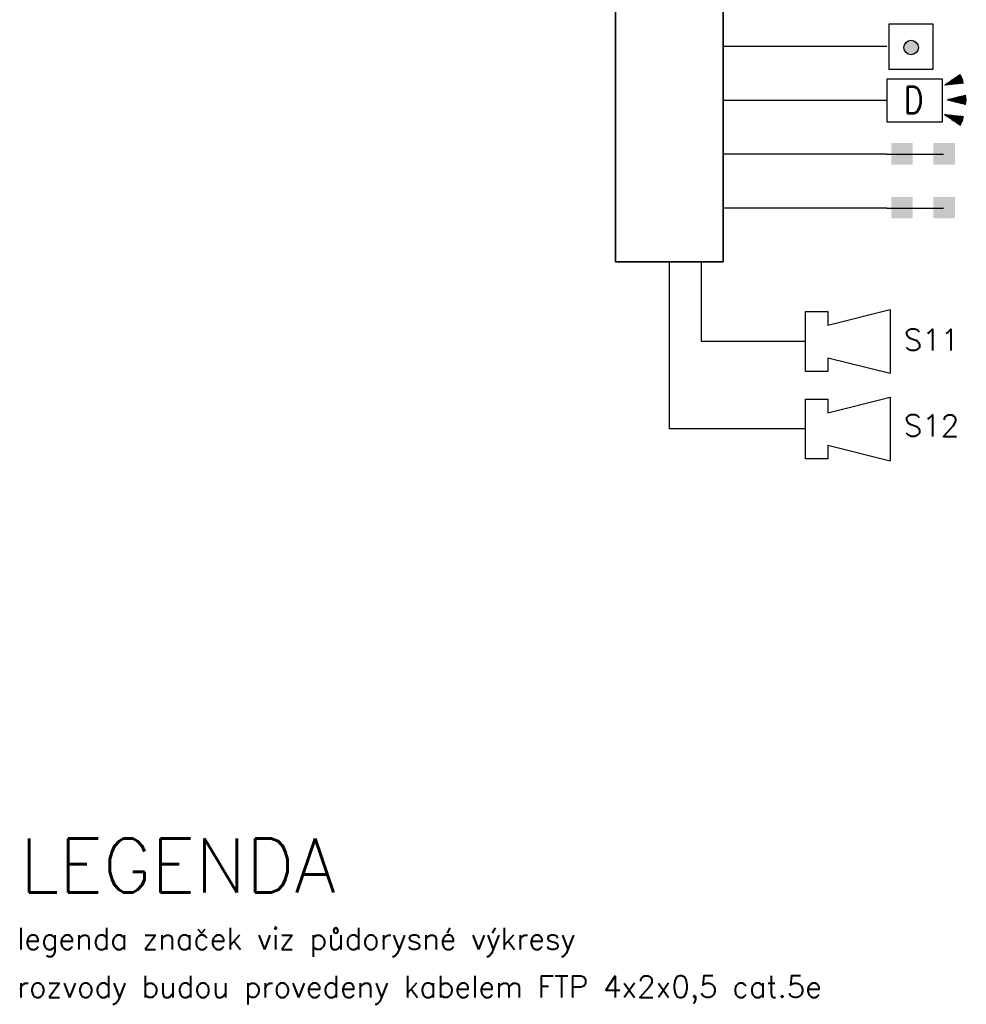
# Model space of a CAD drawing. Header units: millimetres. Extents: x 25 to 415, y 5 to 288.
# Tile 1 of 4: x 25 to 113, y 105 to 196. Entities that reach past the tile are written whole.
import ezdxf
from ezdxf.enums import TextEntityAlignment as Align

# ---------------------------------------------------------------- set-up
doc = ezdxf.new("R2010")
doc.units = ezdxf.units.MM
doc.header["$LTSCALE"] = 0.5
doc.layers.add('_schéma', color=7, linetype='Continuous')
doc.styles.add('A', font='ROMANS.SHX', dxfattribs={"width": 0.8, "height": 0.15})
doc.styles.get("Standard").update_dxf_attribs({"font": 'romans.shx'})

msp = doc.modelspace()

# ---------------------------------------------------------------- hatches: boundary and pattern name
at = {"layer": '_schéma', "linetype": 'Continuous'}
h = msp.add_hatch(color=256, dxfattribs=at)
edge = h.paths.add_edge_path()
edge.add_arc((108.098, 193.882), 0.673, 0, 360)
at = {"layer": '_schéma'}
for points in [[(106.251, 183.007), (108.251, 183.007), (108.251, 185.007), (106.251, 185.007)], [(106.251, 183.007), (108.251, 183.007), (108.251, 185.007), (106.251, 185.007)], [(110.164, 183.007), (112.164, 183.007), (112.164, 185.007), (110.164, 185.007)], [(110.164, 183.007), (112.164, 183.007), (112.164, 185.007), (110.164, 185.007)], [(106.251, 178.007), (108.251, 178.007), (108.251, 180.007), (106.251, 180.007)], [(106.251, 178.007), (108.251, 178.007), (108.251, 180.007), (106.251, 180.007)], [(110.164, 178.007), (112.164, 178.007), (112.164, 180.007), (110.164, 180.007)], [(110.164, 178.007), (112.164, 178.007), (112.164, 180.007), (110.164, 180.007)]]:
    msp.add_hatch(color=256, dxfattribs=at).paths.add_polyline_path(points)

# ---------------------------------------------------------------- linework, layer by layer
at = {"layer": '_schéma', "linetype": 'Continuous', "lineweight": -3, "ltscale": 0.5}
for p, q in [((105.843, 193.968), (90.652, 193.968)), ((105.843, 188.968), (90.652, 188.968)), ((105.843, 183.968), (90.652, 183.968)), ((105.843, 178.968), (90.652, 178.968)), ((98.281, 158.462), (85.652, 158.462))]:
    msp.add_line(p, q, dxfattribs=at)
at = {"layer": '_schéma', "linetype": 'Continuous'}
for p, q in [((112.771, 191.13), (111.708, 190.743)), ((112.771, 191.13), (111.708, 190.743)), ((112.771, 191.13), (111.708, 190.743)), ((112.751, 191.169), (111.859, 190.844)), ((112.751, 191.169), (111.859, 190.844)), ((112.751, 191.169), (111.859, 190.844)), ((112.731, 191.209), (112.01, 190.947)), ((112.731, 191.209), (112.01, 190.947)), ((112.731, 191.209), (112.01, 190.947)), ((112.709, 191.248), (112.16, 191.048)), ((112.709, 191.248), (112.16, 191.048)), ((112.709, 191.248), (112.16, 191.048)), ((112.487, 190.507), (112.265, 191.119)), ((112.487, 190.507), (112.265, 191.119)), ((112.487, 190.507), (112.265, 191.119)), ((112.532, 190.512), (112.302, 191.144)), ((112.532, 190.512), (112.302, 191.144)), ((112.532, 190.512), (112.302, 191.144)), ((112.687, 191.286), (112.311, 191.15)), ((112.687, 191.286), (112.311, 191.15)), ((112.687, 191.286), (112.311, 191.15)), ((112.578, 190.517), (112.34, 191.169)), ((112.578, 190.517), (112.34, 191.169)), ((112.578, 190.517), (112.34, 191.169)), ((112.623, 190.522), (112.378, 191.195)), ((112.623, 190.522), (112.378, 191.195)), ((112.623, 190.522), (112.378, 191.195)), ((112.668, 190.526), (112.415, 191.22)), ((112.668, 190.526), (112.415, 191.22)), ((112.668, 190.526), (112.415, 191.22)), ((112.713, 190.531), (112.453, 191.246)), ((112.713, 190.531), (112.453, 191.246)), ((112.713, 190.531), (112.453, 191.246)), ((112.663, 191.324), (112.462, 191.252)), ((112.663, 191.324), (112.462, 191.252)), ((112.663, 191.324), (112.462, 191.252)), ((112.759, 190.536), (112.491, 191.271)), ((112.759, 190.536), (112.491, 191.271)), ((112.759, 190.536), (112.491, 191.271)), ((112.803, 190.54), (112.529, 191.297)), ((112.803, 190.54), (112.529, 191.297)), ((112.803, 190.54), (112.529, 191.297)), ((112.849, 190.545), (112.566, 191.322)), ((112.849, 190.545), (112.566, 191.322)), ((112.849, 190.545), (112.566, 191.322)), ((112.894, 190.55), (112.603, 191.347)), ((112.894, 190.55), (112.603, 191.347)), ((112.894, 190.55), (112.603, 191.347)), ((112.639, 191.363), (112.612, 191.353)), ((112.639, 191.363), (112.612, 191.353)), ((112.639, 191.363), (112.612, 191.353)), ((112.927, 190.589), (112.653, 191.339)), ((112.927, 190.589), (112.653, 191.339)), ((112.927, 190.589), (112.653, 191.339)), ((105.843, 190.955), (105.843, 186.981)), ((111.007, 190.955), (105.843, 190.955)), ((105.843, 190.955), (105.843, 186.981)), ((111.007, 190.955), (105.843, 190.955)), ((105.843, 190.955), (105.843, 186.981)), ((111.007, 190.955), (105.843, 190.955)), ((111.007, 186.981), (111.007, 190.955)), ((111.007, 186.981), (111.007, 190.955)), ((111.007, 186.981), (111.007, 190.955)), ((111.221, 190.376), (111.21, 190.406)), ((111.221, 190.376), (111.21, 190.406)), ((111.221, 190.376), (111.21, 190.406)), ((112.838, 190.967), (111.212, 190.374)), ((112.838, 190.967), (111.212, 190.374)), ((112.838, 190.967), (111.212, 190.374)), ((111.267, 190.38), (111.247, 190.431)), ((111.267, 190.38), (111.247, 190.431)), ((111.267, 190.38), (111.247, 190.431)), ((112.823, 191.008), (111.256, 190.437)), ((112.823, 191.008), (111.256, 190.437)), ((112.823, 191.008), (111.256, 190.437)), ((111.311, 190.384), (111.286, 190.457)), ((111.311, 190.384), (111.286, 190.457)), ((111.311, 190.384), (111.286, 190.457)), ((111.357, 190.39), (111.323, 190.482)), ((111.357, 190.39), (111.323, 190.482)), ((111.357, 190.39), (111.323, 190.482)), ((111.402, 190.394), (111.361, 190.508)), ((111.402, 190.394), (111.361, 190.508)), ((111.402, 190.394), (111.361, 190.508)), ((112.853, 190.925), (111.393, 190.393)), ((112.853, 190.925), (111.393, 190.393)), ((112.853, 190.925), (111.393, 190.393)), ((111.447, 190.399), (111.398, 190.534)), ((111.447, 190.399), (111.398, 190.534)), ((111.447, 190.399), (111.398, 190.534)), ((112.806, 191.049), (111.407, 190.539)), ((112.806, 191.049), (111.407, 190.539)), ((112.806, 191.049), (111.407, 190.539)), ((111.492, 190.403), (111.436, 190.559)), ((111.492, 190.403), (111.436, 190.559)), ((111.492, 190.403), (111.436, 190.559)), ((111.538, 190.409), (111.474, 190.584)), ((111.538, 190.409), (111.474, 190.584)), ((111.538, 190.409), (111.474, 190.584)), ((111.583, 190.413), (111.511, 190.609)), ((111.583, 190.413), (111.511, 190.609)), ((111.583, 190.413), (111.511, 190.609)), ((111.628, 190.417), (111.549, 190.635)), ((111.628, 190.417), (111.549, 190.635)), ((111.628, 190.417), (111.549, 190.635)), ((112.789, 191.089), (111.558, 190.641)), ((112.789, 191.089), (111.558, 190.641)), ((112.789, 191.089), (111.558, 190.641)), ((112.866, 190.882), (111.574, 190.412)), ((112.866, 190.882), (111.574, 190.412)), ((112.866, 190.882), (111.574, 190.412)), ((111.673, 190.423), (111.587, 190.661)), ((111.673, 190.423), (111.587, 190.661)), ((111.673, 190.423), (111.587, 190.661)), ((111.719, 190.427), (111.624, 190.686)), ((111.719, 190.427), (111.624, 190.686)), ((111.719, 190.427), (111.624, 190.686)), ((111.763, 190.432), (111.662, 190.711)), ((111.763, 190.432), (111.662, 190.711)), ((111.763, 190.432), (111.662, 190.711)), ((111.809, 190.437), (111.699, 190.737)), ((111.809, 190.437), (111.699, 190.737)), ((111.809, 190.437), (111.699, 190.737)), ((111.854, 190.442), (111.738, 190.762)), ((111.854, 190.442), (111.738, 190.762)), ((111.854, 190.442), (111.738, 190.762)), ((112.878, 190.84), (111.755, 190.431)), ((112.878, 190.84), (111.755, 190.431)), ((112.878, 190.84), (111.755, 190.431)), ((111.899, 190.446), (111.775, 190.788)), ((111.899, 190.446), (111.775, 190.788)), ((111.899, 190.446), (111.775, 190.788)), ((111.945, 190.451), (111.813, 190.813)), ((111.945, 190.451), (111.813, 190.813)), ((111.945, 190.451), (111.813, 190.813)), ((111.99, 190.456), (111.85, 190.839)), ((111.99, 190.456), (111.85, 190.839)), ((111.99, 190.456), (111.85, 190.839)), ((112.035, 190.46), (111.888, 190.864)), ((112.035, 190.46), (111.888, 190.864)), ((112.035, 190.46), (111.888, 190.864)), ((112.08, 190.465), (111.926, 190.889)), ((112.08, 190.465), (111.926, 190.889)), ((112.08, 190.465), (111.926, 190.889)), ((112.889, 190.797), (111.935, 190.45)), ((112.889, 190.797), (111.935, 190.45)), ((112.889, 190.797), (111.935, 190.45)), ((112.126, 190.47), (111.963, 190.915)), ((112.126, 190.47), (111.963, 190.915)), ((112.126, 190.47), (111.963, 190.915)), ((112.171, 190.475), (112.001, 190.94)), ((112.171, 190.475), (112.001, 190.94)), ((112.171, 190.475), (112.001, 190.94)), ((112.216, 190.479), (112.039, 190.966)), ((112.216, 190.479), (112.039, 190.966)), ((112.216, 190.479), (112.039, 190.966)), ((112.261, 190.484), (112.076, 190.991)), ((112.261, 190.484), (112.076, 190.991)), ((112.261, 190.484), (112.076, 190.991)), ((112.307, 190.489), (112.114, 191.016)), ((112.307, 190.489), (112.114, 191.016)), ((112.307, 190.489), (112.114, 191.016)), ((112.899, 190.753), (112.116, 190.469)), ((112.899, 190.753), (112.116, 190.469)), ((112.899, 190.753), (112.116, 190.469)), ((112.351, 190.493), (112.151, 191.042)), ((112.351, 190.493), (112.151, 191.042)), ((112.351, 190.493), (112.151, 191.042)), ((112.397, 190.498), (112.19, 191.068)), ((112.397, 190.498), (112.19, 191.068)), ((112.397, 190.498), (112.19, 191.068)), ((112.442, 190.503), (112.227, 191.093)), ((112.442, 190.503), (112.227, 191.093)), ((112.442, 190.503), (112.227, 191.093)), ((112.908, 190.71), (112.297, 190.487)), ((112.908, 190.71), (112.297, 190.487)), ((112.908, 190.71), (112.297, 190.487)), ((112.916, 190.666), (112.478, 190.506)), ((112.916, 190.666), (112.478, 190.506)), ((112.916, 190.666), (112.478, 190.506)), ((112.922, 190.622), (112.659, 190.526)), ((112.922, 190.622), (112.659, 190.526)), ((112.922, 190.622), (112.659, 190.526)), ((112.858, 190.907), (112.806, 191.051)), ((112.858, 190.907), (112.806, 191.051)), ((112.858, 190.907), (112.806, 191.051)), ((112.928, 190.577), (112.839, 190.545)), ((112.928, 190.577), (112.839, 190.545)), ((112.928, 190.577), (112.839, 190.545)), ((112.451, 188.753), (112.451, 189.271)), ((112.451, 188.753), (112.451, 189.271)), ((112.451, 188.753), (112.451, 189.271)), ((112.495, 188.742), (112.495, 189.282)), ((112.495, 188.742), (112.495, 189.282)), ((112.495, 188.742), (112.495, 189.282)), ((112.54, 188.731), (112.54, 189.293)), ((112.54, 188.731), (112.54, 189.293)), ((112.54, 188.731), (112.54, 189.293)), ((112.584, 188.72), (112.584, 189.304)), ((112.584, 188.72), (112.584, 189.304)), ((112.584, 188.72), (112.584, 189.304)), ((113.178, 189.306), (112.594, 189.306)), ((113.178, 189.306), (112.594, 189.306)), ((113.178, 189.306), (112.594, 189.306)), ((112.628, 188.709), (112.628, 189.315)), ((112.628, 188.709), (112.628, 189.315)), ((112.628, 188.709), (112.628, 189.315)), ((112.672, 188.698), (112.672, 189.326)), ((112.672, 188.698), (112.672, 189.326)), ((112.672, 188.698), (112.672, 189.326)), ((112.716, 188.687), (112.716, 189.337)), ((112.716, 188.687), (112.716, 189.337)), ((112.716, 188.687), (112.716, 189.337)), ((112.76, 188.676), (112.76, 189.348)), ((112.76, 188.676), (112.76, 189.348)), ((112.76, 188.676), (112.76, 189.348)), ((113.17, 189.35), (112.77, 189.35)), ((113.17, 189.35), (112.77, 189.35)), ((113.17, 189.35), (112.77, 189.35)), ((112.804, 188.664), (112.804, 189.359)), ((112.804, 188.664), (112.804, 189.359)), ((112.804, 188.664), (112.804, 189.359)), ((112.848, 188.653), (112.848, 189.37)), ((112.848, 188.653), (112.848, 189.37)), ((112.848, 188.653), (112.848, 189.37)), ((112.892, 188.642), (112.892, 189.381)), ((112.892, 188.642), (112.892, 189.381)), ((112.892, 188.642), (112.892, 189.381)), ((112.936, 188.631), (112.936, 189.392)), ((112.936, 188.631), (112.936, 189.392)), ((112.936, 188.631), (112.936, 189.392)), ((113.161, 189.394), (112.947, 189.394)), ((113.161, 189.394), (112.947, 189.394)), ((113.161, 189.394), (112.947, 189.394)), ((112.981, 188.62), (112.981, 189.403)), ((112.981, 188.62), (112.981, 189.403)), ((112.981, 188.62), (112.981, 189.403)), ((113.025, 188.609), (113.025, 189.414)), ((113.025, 188.609), (113.025, 189.414)), ((113.025, 188.609), (113.025, 189.414)), ((113.069, 188.598), (113.069, 189.425)), ((113.069, 188.598), (113.069, 189.425)), ((113.069, 188.598), (113.069, 189.425)), ((113.113, 188.587), (113.113, 189.436)), ((113.113, 188.587), (113.113, 189.436)), ((113.113, 188.587), (113.113, 189.436)), ((113.15, 189.438), (113.123, 189.438)), ((113.15, 189.438), (113.123, 189.438)), ((113.15, 189.438), (113.123, 189.438)), ((113.157, 188.612), (113.157, 189.411)), ((113.157, 188.612), (113.157, 189.411)), ((113.157, 188.612), (113.157, 189.411)), ((113.202, 188.997), (111.472, 188.997)), ((113.202, 188.997), (111.472, 188.997)), ((113.202, 188.997), (111.472, 188.997)), ((111.481, 188.995), (111.481, 189.028)), ((111.481, 188.995), (111.481, 189.028)), ((111.481, 188.995), (111.481, 189.028)), ((111.525, 188.984), (111.525, 189.039)), ((111.525, 188.984), (111.525, 189.039)), ((111.525, 188.984), (111.525, 189.039)), ((113.202, 189.042), (111.536, 189.042)), ((113.202, 189.042), (111.536, 189.042)), ((113.202, 189.042), (111.536, 189.042)), ((111.569, 188.973), (111.569, 189.05)), ((111.569, 188.973), (111.569, 189.05)), ((111.569, 188.973), (111.569, 189.05)), ((111.613, 188.962), (111.613, 189.061)), ((111.613, 188.962), (111.613, 189.061)), ((111.613, 188.962), (111.613, 189.061)), ((113.202, 188.953), (111.648, 188.953)), ((113.202, 188.953), (111.648, 188.953)), ((113.202, 188.953), (111.648, 188.953)), ((111.658, 188.951), (111.658, 189.072)), ((111.658, 188.951), (111.658, 189.072)), ((111.658, 188.951), (111.658, 189.072)), ((111.702, 188.94), (111.702, 189.083)), ((111.702, 188.94), (111.702, 189.083)), ((111.702, 188.94), (111.702, 189.083)), ((113.201, 189.086), (111.712, 189.086)), ((113.201, 189.086), (111.712, 189.086)), ((113.201, 189.086), (111.712, 189.086)), ((111.746, 188.929), (111.746, 189.094)), ((111.746, 188.929), (111.746, 189.094)), ((111.746, 188.929), (111.746, 189.094)), ((111.79, 188.918), (111.79, 189.105)), ((111.79, 188.918), (111.79, 189.105)), ((111.79, 188.918), (111.79, 189.105)), ((113.2, 188.909), (111.824, 188.909)), ((113.2, 188.909), (111.824, 188.909)), ((113.2, 188.909), (111.824, 188.909)), ((111.834, 188.907), (111.834, 189.117)), ((111.834, 188.907), (111.834, 189.117)), ((111.834, 188.907), (111.834, 189.117)), ((111.878, 188.896), (111.878, 189.128)), ((111.878, 188.896), (111.878, 189.128)), ((111.878, 188.896), (111.878, 189.128)), ((113.199, 189.13), (111.888, 189.13)), ((113.199, 189.13), (111.888, 189.13)), ((113.199, 189.13), (111.888, 189.13)), ((111.922, 188.885), (111.922, 189.139)), ((111.922, 188.885), (111.922, 189.139)), ((111.922, 188.885), (111.922, 189.139)), ((111.966, 188.874), (111.966, 189.15)), ((111.966, 188.874), (111.966, 189.15)), ((111.966, 188.874), (111.966, 189.15)), ((113.197, 188.865), (112.001, 188.865)), ((113.197, 188.865), (112.001, 188.865)), ((113.197, 188.865), (112.001, 188.865)), ((112.01, 188.863), (112.01, 189.161)), ((112.01, 188.863), (112.01, 189.161)), ((112.01, 188.863), (112.01, 189.161)), ((112.054, 188.852), (112.054, 189.172)), ((112.054, 188.852), (112.054, 189.172)), ((112.054, 188.852), (112.054, 189.172)), ((113.195, 189.174), (112.065, 189.174)), ((113.195, 189.174), (112.065, 189.174)), ((113.195, 189.174), (112.065, 189.174)), ((112.099, 188.841), (112.099, 189.183)), ((112.099, 188.841), (112.099, 189.183)), ((112.099, 188.841), (112.099, 189.183)), ((112.143, 188.83), (112.143, 189.194)), ((112.143, 188.83), (112.143, 189.194)), ((112.143, 188.83), (112.143, 189.194)), ((113.192, 188.821), (112.177, 188.821)), ((113.192, 188.821), (112.177, 188.821)), ((113.192, 188.821), (112.177, 188.821)), ((112.187, 188.819), (112.187, 189.205)), ((112.187, 188.819), (112.187, 189.205)), ((112.187, 188.819), (112.187, 189.205)), ((112.231, 188.808), (112.231, 189.216)), ((112.231, 188.808), (112.231, 189.216)), ((112.231, 188.808), (112.231, 189.216)), ((113.191, 189.218), (112.241, 189.218)), ((113.191, 189.218), (112.241, 189.218)), ((113.191, 189.218), (112.241, 189.218)), ((112.275, 188.797), (112.275, 189.227)), ((112.275, 188.797), (112.275, 189.227)), ((112.275, 188.797), (112.275, 189.227)), ((112.319, 188.786), (112.319, 189.238)), ((112.319, 188.786), (112.319, 189.238)), ((112.319, 188.786), (112.319, 189.238)), ((113.187, 188.777), (112.354, 188.777)), ((113.187, 188.777), (112.354, 188.777)), ((113.187, 188.777), (112.354, 188.777)), ((112.363, 188.775), (112.363, 189.249)), ((112.363, 188.775), (112.363, 189.249)), ((112.363, 188.775), (112.363, 189.249)), ((112.407, 188.764), (112.407, 189.26)), ((112.407, 188.764), (112.407, 189.26)), ((112.407, 188.764), (112.407, 189.26)), ((113.185, 189.262), (112.418, 189.262)), ((113.185, 189.262), (112.418, 189.262)), ((113.185, 189.262), (112.418, 189.262)), ((113.181, 188.733), (112.53, 188.733)), ((113.181, 188.733), (112.53, 188.733)), ((113.181, 188.733), (112.53, 188.733)), ((113.173, 188.689), (112.706, 188.689)), ((113.173, 188.689), (112.706, 188.689)), ((113.173, 188.689), (112.706, 188.689)), ((113.164, 188.645), (112.883, 188.645)), ((113.164, 188.645), (112.883, 188.645)), ((113.164, 188.645), (112.883, 188.645)), ((113.154, 188.601), (113.059, 188.601)), ((113.154, 188.601), (113.059, 188.601)), ((113.154, 188.601), (113.059, 188.601)), ((113.201, 188.935), (113.201, 189.088)), ((113.201, 188.935), (113.201, 189.088)), ((113.201, 188.935), (113.201, 189.088)), ((111.221, 187.648), (111.21, 187.617)), ((111.221, 187.648), (111.21, 187.617)), ((111.221, 187.648), (111.21, 187.617)), ((112.838, 187.057), (111.212, 187.649)), ((112.838, 187.057), (111.212, 187.649)), ((112.838, 187.057), (111.212, 187.649)), ((111.267, 187.644), (111.247, 187.591)), ((111.267, 187.644), (111.247, 187.591)), ((111.267, 187.644), (111.247, 187.591)), ((112.823, 187.015), (111.256, 187.586)), ((112.823, 187.015), (111.256, 187.586)), ((112.823, 187.015), (111.256, 187.586)), ((111.311, 187.638), (111.286, 187.566)), ((111.311, 187.638), (111.286, 187.566)), ((111.311, 187.638), (111.286, 187.566)), ((111.357, 187.634), (111.323, 187.541)), ((111.357, 187.634), (111.323, 187.541)), ((111.357, 187.634), (111.323, 187.541)), ((111.402, 187.629), (111.361, 187.516)), ((111.402, 187.629), (111.361, 187.516)), ((111.402, 187.629), (111.361, 187.516)), ((112.853, 187.099), (111.393, 187.63)), ((112.853, 187.099), (111.393, 187.63)), ((112.853, 187.099), (111.393, 187.63)), ((111.447, 187.624), (111.398, 187.49)), ((111.447, 187.624), (111.398, 187.49)), ((111.447, 187.624), (111.398, 187.49)), ((112.806, 186.975), (111.407, 187.484)), ((112.806, 186.975), (111.407, 187.484)), ((112.806, 186.975), (111.407, 187.484)), ((111.492, 187.619), (111.436, 187.464)), ((111.492, 187.619), (111.436, 187.464)), ((111.492, 187.619), (111.436, 187.464)), ((111.538, 187.615), (111.474, 187.439)), ((111.538, 187.615), (111.474, 187.439)), ((111.538, 187.615), (111.474, 187.439)), ((111.583, 187.61), (111.511, 187.414)), ((111.583, 187.61), (111.511, 187.414)), ((111.583, 187.61), (111.511, 187.414)), ((111.628, 187.605), (111.549, 187.388)), ((111.628, 187.605), (111.549, 187.388)), ((111.628, 187.605), (111.549, 187.388)), ((112.866, 187.141), (111.574, 187.611)), ((112.866, 187.141), (111.574, 187.611)), ((112.866, 187.141), (111.574, 187.611)), ((111.673, 187.601), (111.587, 187.363)), ((111.673, 187.601), (111.587, 187.363)), ((111.673, 187.601), (111.587, 187.363)), ((111.719, 187.596), (111.624, 187.337)), ((111.719, 187.596), (111.624, 187.337)), ((111.719, 187.596), (111.624, 187.337)), ((111.763, 187.591), (111.662, 187.312)), ((111.763, 187.591), (111.662, 187.312)), ((111.763, 187.591), (111.662, 187.312)), ((111.809, 187.586), (111.699, 187.286)), ((111.809, 187.586), (111.699, 187.286)), ((111.809, 187.586), (111.699, 187.286)), ((111.854, 187.582), (111.738, 187.261)), ((111.854, 187.582), (111.738, 187.261)), ((111.854, 187.582), (111.738, 187.261)), ((112.878, 187.183), (111.755, 187.592)), ((112.878, 187.183), (111.755, 187.592)), ((112.878, 187.183), (111.755, 187.592)), ((111.899, 187.577), (111.775, 187.236)), ((111.899, 187.577), (111.775, 187.236)), ((111.899, 187.577), (111.775, 187.236)), ((111.945, 187.572), (111.813, 187.21)), ((111.945, 187.572), (111.813, 187.21)), ((111.945, 187.572), (111.813, 187.21)), ((111.99, 187.568), (111.85, 187.185)), ((111.99, 187.568), (111.85, 187.185)), ((111.99, 187.568), (111.85, 187.185)), ((112.035, 187.563), (111.888, 187.159)), ((112.035, 187.563), (111.888, 187.159)), ((112.035, 187.563), (111.888, 187.159)), ((112.08, 187.558), (111.926, 187.133)), ((112.08, 187.558), (111.926, 187.133)), ((112.08, 187.558), (111.926, 187.133)), ((112.889, 187.226), (111.935, 187.573)), ((112.889, 187.226), (111.935, 187.573)), ((112.889, 187.226), (111.935, 187.573)), ((112.126, 187.553), (111.963, 187.108)), ((112.126, 187.553), (111.963, 187.108)), ((112.126, 187.553), (111.963, 187.108)), ((112.171, 187.549), (112.001, 187.083)), ((112.171, 187.549), (112.001, 187.083)), ((112.171, 187.549), (112.001, 187.083)), ((112.216, 187.544), (112.039, 187.057)), ((112.216, 187.544), (112.039, 187.057)), ((112.216, 187.544), (112.039, 187.057)), ((112.261, 187.539), (112.076, 187.032)), ((112.261, 187.539), (112.076, 187.032)), ((112.261, 187.539), (112.076, 187.032)), ((112.307, 187.535), (112.114, 187.006)), ((112.307, 187.535), (112.114, 187.006)), ((112.307, 187.535), (112.114, 187.006)), ((112.899, 187.269), (112.116, 187.555)), ((112.899, 187.269), (112.116, 187.555)), ((112.899, 187.269), (112.116, 187.555)), ((112.351, 187.53), (112.151, 186.981)), ((112.351, 187.53), (112.151, 186.981)), ((112.351, 187.53), (112.151, 186.981)), ((112.397, 187.525), (112.19, 186.956)), ((112.397, 187.525), (112.19, 186.956)), ((112.397, 187.525), (112.19, 186.956)), ((112.442, 187.52), (112.227, 186.93)), ((112.442, 187.52), (112.227, 186.93)), ((112.442, 187.52), (112.227, 186.93)), ((112.487, 187.516), (112.265, 186.905)), ((112.487, 187.516), (112.265, 186.905)), ((112.487, 187.516), (112.265, 186.905)), ((112.908, 187.313), (112.297, 187.536)), ((112.908, 187.313), (112.297, 187.536)), ((112.908, 187.313), (112.297, 187.536)), ((112.532, 187.511), (112.302, 186.879)), ((112.532, 187.511), (112.302, 186.879)), ((112.532, 187.511), (112.302, 186.879)), ((112.578, 187.506), (112.34, 186.854)), ((112.578, 187.506), (112.34, 186.854)), ((112.578, 187.506), (112.34, 186.854)), ((112.623, 187.502), (112.378, 186.828)), ((112.623, 187.502), (112.378, 186.828)), ((112.623, 187.502), (112.378, 186.828)), ((112.668, 187.497), (112.415, 186.803)), ((112.668, 187.497), (112.415, 186.803)), ((112.668, 187.497), (112.415, 186.803)), ((112.713, 187.492), (112.453, 186.778)), ((112.713, 187.492), (112.453, 186.778)), ((112.713, 187.492), (112.453, 186.778)), ((112.916, 187.357), (112.478, 187.516)), ((112.916, 187.357), (112.478, 187.516)), ((112.916, 187.357), (112.478, 187.516)), ((112.759, 187.487), (112.491, 186.752)), ((112.759, 187.487), (112.491, 186.752)), ((112.759, 187.487), (112.491, 186.752)), ((112.803, 187.483), (112.529, 186.726)), ((112.803, 187.483), (112.529, 186.726)), ((112.803, 187.483), (112.529, 186.726)), ((112.849, 187.478), (112.566, 186.701)), ((112.849, 187.478), (112.566, 186.701)), ((112.849, 187.478), (112.566, 186.701)), ((112.894, 187.473), (112.603, 186.676)), ((112.894, 187.473), (112.603, 186.676)), ((112.894, 187.473), (112.603, 186.676)), ((112.922, 187.402), (112.659, 187.498)), ((112.922, 187.402), (112.659, 187.498)), ((112.922, 187.402), (112.659, 187.498)), ((112.928, 187.447), (112.839, 187.479)), ((112.928, 187.447), (112.839, 187.479)), ((112.928, 187.447), (112.839, 187.479)), ((105.843, 186.981), (111.007, 186.981)), ((105.843, 186.981), (111.007, 186.981)), ((105.843, 186.981), (111.007, 186.981)), ((112.789, 186.934), (111.558, 187.382)), ((112.789, 186.934), (111.558, 187.382)), ((112.789, 186.934), (111.558, 187.382)), ((112.771, 186.894), (111.708, 187.28)), ((112.771, 186.894), (111.708, 187.28)), ((112.771, 186.894), (111.708, 187.28)), ((112.751, 186.854), (111.859, 187.178)), ((112.751, 186.854), (111.859, 187.178)), ((112.751, 186.854), (111.859, 187.178)), ((112.731, 186.814), (112.01, 187.077)), ((112.731, 186.814), (112.01, 187.077)), ((112.731, 186.814), (112.01, 187.077)), ((112.709, 186.776), (112.16, 186.975)), ((112.709, 186.776), (112.16, 186.975)), ((112.709, 186.776), (112.16, 186.975)), ((112.687, 186.737), (112.311, 186.873)), ((112.687, 186.737), (112.311, 186.873)), ((112.687, 186.737), (112.311, 186.873)), ((112.663, 186.698), (112.462, 186.772)), ((112.663, 186.698), (112.462, 186.772)), ((112.663, 186.698), (112.462, 186.772)), ((112.639, 186.66), (112.612, 186.67)), ((112.639, 186.66), (112.612, 186.67)), ((112.639, 186.66), (112.612, 186.67)), ((112.927, 187.434), (112.653, 186.684)), ((112.927, 187.434), (112.653, 186.684)), ((112.927, 187.434), (112.653, 186.684)), ((112.858, 187.117), (112.806, 186.973)), ((112.858, 187.117), (112.806, 186.973)), ((112.858, 187.117), (112.806, 186.973))]:
    msp.add_line(p, q, dxfattribs=at)
at = {"layer": '_schéma', "color": 7, "linetype": 'Continuous', "lineweight": -3, "ltscale": 0.5}
for p, q in [((105.843, 183.968), (111.094, 183.968)), ((105.843, 178.968), (111.094, 178.968)), ((85.652, 158.462), (85.652, 173.968)), ((88.626, 166.588), (88.626, 173.968)), ((98.281, 166.588), (88.626, 166.588))]:
    msp.add_line(p, q, dxfattribs=at)
at = {"layer": '_schéma', "linetype": 'Continuous', "lineweight": 35, "ltscale": 0.5}
msp.add_line((80.652, 173.968), (90.652, 173.968), dxfattribs=at)
at = {"layer": '_schéma'}
for p, q in [((100.35, 168.098), (106.16, 169.541)), ((106.16, 169.541), (106.16, 163.634)), ((100.35, 165.078), (106.16, 163.634)), ((100.35, 159.972), (106.16, 161.415)), ((106.16, 161.415), (106.16, 155.509)), ((100.35, 156.952), (106.16, 155.509))]:
    msp.add_line(p, q, dxfattribs=at)
at = {"layer": '_schéma', "linetype": 'Continuous', "lineweight": 35, "ltscale": 0.5}
msp.add_lwpolyline([(80.652, 173.968), (80.652, 258.968), (90.652, 258.968), (90.652, 173.968)], dxfattribs=at)
at = {"layer": '_schéma', "linetype": 'Continuous'}
msp.add_lwpolyline([(110.144, 191.875), (110.144, 196.061), (106.025, 196.061), (106.025, 191.875)], close=True, dxfattribs=at)
at = {"layer": '_schéma'}
for points in [[(100.35, 165.078), (100.35, 163.806), (98.281, 163.806), (98.281, 169.37), (100.35, 169.37), (100.35, 168.098)], [(100.35, 156.952), (100.35, 155.68), (98.281, 155.68), (98.281, 161.244), (100.35, 161.244), (100.35, 159.972)]]:
    msp.add_lwpolyline(points, dxfattribs=at)
at = {"layer": '_schéma', "linetype": 'Continuous'}
msp.add_circle((108.098, 193.882), 0.673, dxfattribs=at)
for centre, start_param, end_param in [((111.176, 190.376), 5.598633, 6.095073), ((111.176, 190.376), 5.598633, 6.095073), ((111.176, 190.376), 5.598633, 6.095073), ((111.439, 189.012), 5.249567, 5.746007), ((111.439, 189.012), 5.249567, 5.746007), ((111.439, 189.012), 5.249567, 5.746007), ((111.176, 187.647), 4.900501, 5.396942), ((111.176, 187.647), 4.900501, 5.396942), ((111.176, 187.647), 4.900501, 5.396942)]:
    msp.add_ellipse(centre, major_axis=(1.247, 1.247), ratio=1, start_param=start_param, end_param=end_param, dxfattribs=at)

# ---------------------------------------------------------------- texts
at = {"layer": '_schéma', "linetype": 'Continuous', "style": 'A', "width": 0.8}
msp.add_text('D', height=2.52, dxfattribs=at).set_placement((108.319, 189.013), align=Align.MIDDLE)
msp.add_text('D', height=2.52, dxfattribs=at).set_placement((108.319, 189.013), align=Align.MIDDLE)
msp.add_text('D', height=2.52, dxfattribs=at).set_placement((108.319, 189.013), align=Align.MIDDLE)
at = {"layer": '_schéma', "color": 7, "linetype": 'Continuous', "lineweight": 25}
for s, p in [('S11', (107.414, 165.745)), ('S12', (107.414, 157.776)), ('legenda značek viz půdorysné výkresy', (25.059, 110.123)), ('rozvody budou provedeny kabelem FTP 4x2x0,5 cat.5e', (25.059, 105.673))]:
    msp.add_text(s, height=2, dxfattribs=at).set_placement(p)
at = {"layer": '_schéma', "color": 7, "linetype": 'Continuous', "lineweight": 50}
msp.add_text('LEGENDA', height=5, dxfattribs=at).set_placement((25.321, 115.429))

doc.saveas('drawing.dxf')
